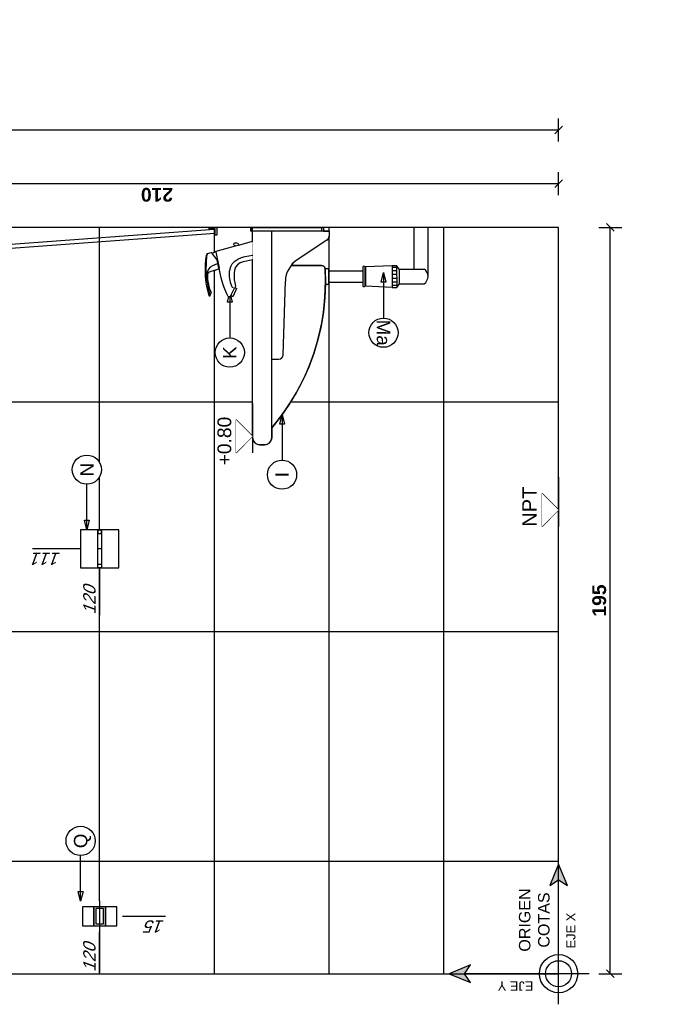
# Model space of a CAD drawing. Extents: x 1 to 126, y -14 to 17.
# Tile 92 of 132: x 70.45 to 72.16, y -0.63 to 1.95. Entities that reach past the tile are written whole.
import ezdxf
from ezdxf.enums import TextEntityAlignment as Align

# ---------------------------------------------------------------- set-up
doc = ezdxf.new("R2010")
doc.units = 0
doc.set_wipeout_variables(frame=1)
doc.header["$PDMODE"] = 3
doc.linetypes.add('HIDDEN2', pattern=[0.1875, 0.125, -0.0625])
for name, color, linetype in [('A-ALBA-0', 9, 'Continuous'), ('A-ANNO-SIMB @ 20', 2, 'Continuous'), ('A-ANNO-SIMB-AXIS @ 20', 1, 'Continuous'), ('A-ANOT-COTA-ACUM', 1, 'Continuous'), ('A-ANOT-COTA-PARC', 1, 'Continuous'), ('A-ANOT-NIVL', 2, 'Continuous'), ('A-ANOT-NIVL @ 20', 2, 'Continuous'), ('A-ANOT-TTEC', 2, 'Continuous'), ('A-EQPM-FIJO', 1, 'Continuous'), ('E-ELEC', 1, 'Continuous')]:
    doc.layers.add(name, color=color, linetype=linetype)
doc.layers.add('A-ALBA-4', color=2, linetype='Continuous', lineweight=25)
doc.styles.add('BIS estudio', font='swissl.ttf')
doc.styles.add('BIS-COTA', font='swissb.ttf')
doc.styles.add('BIS-COTA-ACUM', font='swissi.ttf', dxfattribs={"oblique": 20})
doc.styles.add('BIS-TXT', font='swiss.ttf')
doc.styles.add('E5-10', font='micross.ttf', dxfattribs={"height": 0.015})
doc.styles.add('E5-100', font='micross.ttf')
doc.dimstyles.new('BIS-COTA-ACUM', dxfattribs={"dimscale": 0.9, "dimtxt": 0.0016, "dimasz": 0.001, "dimexe": 0.0035, "dimexo": 0, "dimgap": 0.0005, "dimtad": 1, "dimdec": 1, "dimlfac": 100, "dimrnd": 1, "dimzin": 9, "dimdsep": 46, "dimtxsty": 'BIS-COTA-ACUM', "dimblk1": 'MARK1', "dimblk2": 'MARK2', "dimsah": 1, "dimcen": 0, "dimclrd": 1, "dimclre": 256, "dimclrt": 256, "dimaunit": 1, "dimadec": 0, "dimazin": 0, "dimtfac": 1, "dimtdec": 1, "dimtix": 1, "dimtmove": 2, "dimatfit": 3, "dimldrblk": 'MARK1', "dimfxl": 1, "dimtolj": 1, "dimarcsym": 1})
doc.dimstyles.new('BIS-COTA-PARC', dxfattribs={"dimscale": 0, "dimtxt": 0.0018, "dimasz": 0.001, "dimexe": 0.0015, "dimexo": 0, "dimgap": 0.0005, "dimtad": 1, "dimdec": 0, "dimlfac": 100, "dimzin": 9, "dimdsep": 46, "dimtxsty": 'BIS-COTA', "dimblk": 'OBLIQUE', "dimcen": 2.5, "dimclrd": 256, "dimclre": 251, "dimclrt": 2, "dimadec": 1, "dimazin": 2, "dimtfac": 1, "dimtdec": 0, "dimtix": 1, "dimtmove": 2, "dimatfit": 3, "dimldrblk": 'DOT', "dimfxl": 0.0015, "dimfxlon": 1, "dimtolj": 1, "dimtzin": 0, "dimarcsym": 0})

# ---------------------------------------------------------------- blocks, each defined once
blk = doc.blocks.new('EL-3 LLAVES BIPOLAR')
at = {"linetype": 'ByBlock'}
blk.add_wipeout([(63.9348, 13.8976), (63.9348, 13.9776), (63.8148, 13.9776), (63.8148, 13.8976)], dxfattribs=at)
for points in [[(63.8598, 13.9126), (63.8598, 13.9626), (63.8298, 13.9626), (63.8298, 13.9126)], [(63.8898, 13.9126), (63.8898, 13.9626), (63.8598, 13.9626), (63.8598, 13.9126)], [(63.8847, 13.9177), (63.8847, 13.9576), (63.8648, 13.9576), (63.8648, 13.9177)], [(63.9198, 13.9126), (63.9198, 13.9626), (63.8898, 13.9626), (63.8898, 13.9126)]]:
    blk.add_lwpolyline(points, close=True, dxfattribs=at)
blk = doc.blocks.new('*U54')
blk.add_lwpolyline([(-0.00785, 0), (-0.0066, 0.00031), (-0.0066, -0.00031)], close=True)
blk.add_wipeout([(0, -0.00191), (0.0003, -0.00189), (0.00059, -0.00182), (0.00087, -0.0017), (0.00112, -0.00155), (0.00135, -0.00135), (0.00155, -0.00112), (0.0017, -0.00087), (0.00182, -0.00059), (0.00189, -0.0003), (0.00191, 0), (0.00189, 0.0003), (0.00182, 0.00059), (0.0017, 0.00087), (0.00155, 0.00112), (0.00135, 0.00135), (0.00112, 0.00155), (0.00087, 0.0017), (0.00059, 0.00182), (0.0003, 0.00189), (0, 0.00191), (-0.0003, 0.00189), (-0.00059, 0.00182), (-0.00087, 0.0017), (-0.00112, 0.00155), (-0.00135, 0.00135), (-0.00155, 0.00112), (-0.0017, 0.00087), (-0.00182, 0.00059), (-0.00189, 0.0003), (-0.00191, 0), (-0.00189, -0.0003), (-0.00182, -0.00059), (-0.0017, -0.00087), (-0.00155, -0.00112), (-0.00135, -0.00135), (-0.00112, -0.00155), (-0.00087, -0.0017), (-0.00059, -0.00182), (-0.0003, -0.00189)])
at = {"linetype": 'Continuous'}
blk.add_line((-0.00785, 0), (-0.00191, 0), dxfattribs=at)
blk.add_circle((0, 0), 0.00191)
at = {"color": 1, "linetype": 'Continuous', "style": 'E5-100'}
blk.add_attdef('LETRA', text='', height=0.00175, dxfattribs=at).set_placement((0, 0), align=Align.MIDDLE_CENTER)
blk = doc.blocks.new('BIS-PERC-FA')
blk.add_wipeout([(-0.05, 0.05), (-0.05, -0.05), (0.05, -0.05), (0.05, 0.05)])
blk.add_line((-0.005, 0), (0.005, 0))
for points in [[(-0.05, 0.05), (-0.05, -0.05), (0.05, -0.05), (0.05, 0.05)], [(-0.005, 0.05), (0.005, 0.05), (0.005, -0.05), (-0.005, -0.05)], [(-0.005, 0.05), (0.005, 0.05), (0.005, 0.04), (-0.005, 0.04)], [(-0.005, -0.05), (0.005, -0.05), (0.005, -0.04), (-0.005, -0.04)]]:
    blk.add_lwpolyline(points, close=True)
blk = doc.blocks.new('*U47')
at = {"color": 0, "linetype": 'Continuous'}
blk.add_line((-0.0043, 0), (0.00215, 0), dxfattribs=at)
at = {"color": 0, "linetype": 'Continuous', "ltscale": 5}
blk.add_lwpolyline([(-0.00215, -0.00215), (0.00215, -0.00215), (0, 0), (-0.00215, -0.00215)], dxfattribs=at)
blk.add_wipeout([(0, 0), (0.00215, -0.00215), (-0.00215, -0.00215)])
blk = doc.blocks.new('A-ANNO-DET-EJE')
for points in [[(0, 0.01431), (-0.00116, 0.01151), (0, 0.01228), (0.00116, 0.01151)], [(0.01431, 0), (0.01151, 0.00116), (0.01228, 0), (0.01151, -0.00116)]]:
    blk.add_hatch(color=0).paths.add_polyline_path(points)
at = {"color": 0}
for p, q in [((0, -0.004), (0, 0.01228)), ((-0.004, 0), (0.01228, 0))]:
    blk.add_line(p, q, dxfattribs=at)
for points in [[(0, 0.01431), (-0.00116, 0.01151), (0, 0.01228), (0.00116, 0.01151)], [(0.01431, 0), (0.01151, 0.00116), (0.01228, 0), (0.01151, -0.00116)]]:
    blk.add_lwpolyline(points, close=True, dxfattribs=at)
at = {"color": 0, "ltscale": 1.5}
for radius in [0.0025, 0.0017]:
    blk.add_circle((0, 0), radius, dxfattribs=at)
at = {"color": 0, "insert": (-0.001, 0.0033), "char_height": 0.0012, "width": 0.0117277, "attachment_point": 7, "rotation": 90, "style": 'E5-10'}
blk.add_mtext('{\\fArial|b0|i0|c238|p34;EJE Y}', dxfattribs=at)
at = {"color": 0, "style": 'E5-10'}
for s, insert, char_height, width, attachment_point in [('{\\fArial|b0|i0|c238|p34;ORIGEN\\fArial|b0|i0|c0|p34;\\P\\fArial|b0|i0|c238|p34;COTAS}', (0.00701, 0.00317), 0.0015, 0.0098585, 5), ('{\\fArial|b0|i0|c238|p34;EJE X}', (0.0033, -0.001), 0.0012, 0.0117277, 1)]:
    blk.add_mtext(s, dxfattribs=dict(at, insert=insert, char_height=char_height, width=width, attachment_point=attachment_point))
blk = doc.blocks.new('*U60')
blk.add_lwpolyline([(0.00785, 0), (0.0066, -0.00031), (0.0066, 0.00031)], close=True)
blk.add_wipeout([(0, -0.00191), (0.0003, -0.00189), (0.00059, -0.00182), (0.00087, -0.0017), (0.00112, -0.00155), (0.00135, -0.00135), (0.00155, -0.00112), (0.0017, -0.00087), (0.00182, -0.00059), (0.00189, -0.0003), (0.00191, 0), (0.00189, 0.0003), (0.00182, 0.00059), (0.0017, 0.00087), (0.00155, 0.00112), (0.00135, 0.00135), (0.00112, 0.00155), (0.00087, 0.0017), (0.00059, 0.00182), (0.0003, 0.00189), (0, 0.00191), (-0.0003, 0.00189), (-0.00059, 0.00182), (-0.00087, 0.0017), (-0.00112, 0.00155), (-0.00135, 0.00135), (-0.00155, 0.00112), (-0.0017, 0.00087), (-0.00182, 0.00059), (-0.00189, 0.0003), (-0.00191, 0), (-0.00189, -0.0003), (-0.00182, -0.00059), (-0.0017, -0.00087), (-0.00155, -0.00112), (-0.00135, -0.00135), (-0.00112, -0.00155), (-0.00087, -0.0017), (-0.00059, -0.00182), (-0.0003, -0.00189)])
at = {"linetype": 'Continuous'}
blk.add_line((0.00785, 0), (0.00191, 0), dxfattribs=at)
blk.add_circle((0, 0), 0.00191)
at = {"color": 1, "linetype": 'Continuous', "style": 'E5-100'}
blk.add_attdef('LETRA', text='', height=0.00175, dxfattribs=at).set_placement((0, 0), align=Align.MIDDLE_CENTER)
blk = doc.blocks.new('BIS-LPMR-CO')
blk.add_wipeout([(-0.0097, 0), (0, 0), (0, -0.19), (-0.0097, -0.19), (-0.0097, -0.205), (-0.0231, -0.205), (-0.0241, -0.205), (-0.025, -0.2049), (-0.0259, -0.2047), (-0.0268, -0.2044), (-0.0277, -0.2041), (-0.0285, -0.2037), (-0.0294, -0.2033), (-0.0301, -0.2028), (-0.0309, -0.2022), (-0.0316, -0.2016), (-0.0322, -0.201), (-0.0328, -0.2002), (-0.0334, -0.1995), (-0.085, -0.1215), (-0.0866, -0.1192), (-0.0882, -0.1171), (-0.09, -0.1149), (-0.0918, -0.1129), (-0.0936, -0.1109), (-0.0956, -0.109), (-0.0976, -0.1072), (-0.0997, -0.1055), (-0.0997, -0.1851), (-0.0998, -0.186), (-0.0999, -0.1869), (-0.1001, -0.1877), (-0.1004, -0.1885), (-0.1007, -0.1893), (-0.1012, -0.1901), (-0.1017, -0.1908), (-0.1022, -0.1914), (-0.1028, -0.192), (-0.1035, -0.1926), (-0.1042, -0.1931), (-0.105, -0.1935), (-0.1058, -0.1938), (-0.1066, -0.1941), (-0.1075, -0.1942), (-0.1083, -0.1943), (-0.1092, -0.1944), (-0.1465, -0.1954), (-0.1838, -0.194), (-0.221, -0.1903), (-0.2578, -0.1842), (-0.2942, -0.1758), (-0.33, -0.165), (-0.365, -0.152), (-0.399, -0.1367), (-0.4321, -0.1193), (-0.464, -0.0999), (-0.4945, -0.0784), (-0.5236, -0.055), (-0.5491, -0.055), (-0.5509, -0.0549), (-0.5527, -0.0547), (-0.5544, -0.0543), (-0.5561, -0.0537), (-0.5577, -0.053), (-0.5593, -0.0521), (-0.5608, -0.0511), (-0.5621, -0.05), (-0.5634, -0.0487), (-0.5645, -0.0473), (-0.5655, -0.0459), (-0.5664, -0.0443), (-0.5671, -0.0427), (-0.5677, -0.041), (-0.5681, -0.0392), (-0.5683, -0.0375), (-0.5684, -0.0357), (-0.5684, -0.0243), (-0.5683, -0.0225), (-0.5681, -0.0208), (-0.5677, -0.019), (-0.5671, -0.0173), (-0.5664, -0.0157), (-0.5655, -0.0141), (-0.5645, -0.0127), (-0.5634, -0.0113), (-0.5621, -0.01), (-0.5608, -0.0089), (-0.5593, -0.0079), (-0.5577, -0.007), (-0.5561, -0.0063), (-0.5544, -0.0057), (-0.5527, -0.0053), (-0.5509, -0.0051), (-0.5491, -0.005), (-0.0097, -0.005)])
for p, q in [((-0.0097, -0.205), (-0.0097, 0)), ((0, 0), (-0.0097, 0)), ((-0.5684, -0.0243), (-0.5684, -0.0357)), ((-0.5491, -0.005), (0, -0.005)), ((-0.5491, -0.055), (-0.0097, -0.055)), ((-0.3447, -0.055), (-0.3447, -0.073)), ((-0.3328, -0.0853), (-0.1404, -0.0907)), ((-0.0997, -0.1851), (-0.0997, -0.1055)), ((-0.0334, -0.1995), (-0.085, -0.1215)), ((-0.0097, -0.205), (-0.0231, -0.205)), ((0, -0.185), (-0.0097, -0.185)), ((0, -0.19), (-0.0097, -0.19))]:
    blk.add_line(p, q)
blk.add_lwpolyline([(-0.0097, 0), (0, 0), (0, -0.19), (-0.0097, -0.19), (-0.0097, -0.205), (-0.0231, -0.205), (-0.0241, -0.205), (-0.025, -0.2049), (-0.0259, -0.2047), (-0.0268, -0.2044), (-0.0277, -0.2041), (-0.0285, -0.2037), (-0.0294, -0.2033), (-0.0301, -0.2028), (-0.0309, -0.2022), (-0.0316, -0.2016), (-0.0322, -0.201), (-0.0328, -0.2002), (-0.0334, -0.1995), (-0.085, -0.1215), (-0.0866, -0.1192), (-0.0882, -0.1171), (-0.09, -0.1149), (-0.0918, -0.1129), (-0.0936, -0.1109), (-0.0956, -0.109), (-0.0976, -0.1072), (-0.0997, -0.1055), (-0.0997, -0.1851), (-0.0998, -0.186), (-0.0999, -0.1869), (-0.1001, -0.1877), (-0.1004, -0.1885), (-0.1007, -0.1893), (-0.1012, -0.1901), (-0.1017, -0.1908), (-0.1022, -0.1914), (-0.1028, -0.192), (-0.1035, -0.1926), (-0.1042, -0.1931), (-0.105, -0.1935), (-0.1058, -0.1938), (-0.1066, -0.1941), (-0.1075, -0.1942), (-0.1083, -0.1943), (-0.1092, -0.1944), (-0.1465, -0.1954), (-0.1838, -0.194), (-0.221, -0.1903), (-0.2578, -0.1842), (-0.2942, -0.1758), (-0.33, -0.165), (-0.365, -0.152), (-0.399, -0.1367), (-0.4321, -0.1193), (-0.464, -0.0999), (-0.4945, -0.0784), (-0.5236, -0.055), (-0.5491, -0.055), (-0.5509, -0.0549), (-0.5527, -0.0547), (-0.5544, -0.0543), (-0.5561, -0.0537), (-0.5577, -0.053), (-0.5593, -0.0521), (-0.5608, -0.0511), (-0.5621, -0.05), (-0.5634, -0.0487), (-0.5645, -0.0473), (-0.5655, -0.0459), (-0.5664, -0.0443), (-0.5671, -0.0427), (-0.5677, -0.041), (-0.5681, -0.0392), (-0.5683, -0.0375), (-0.5684, -0.0357), (-0.5684, -0.0243), (-0.5683, -0.0225), (-0.5681, -0.0208), (-0.5677, -0.019), (-0.5671, -0.0173), (-0.5664, -0.0157), (-0.5655, -0.0141), (-0.5645, -0.0127), (-0.5634, -0.0113), (-0.5621, -0.01), (-0.5608, -0.0089), (-0.5593, -0.0079), (-0.5577, -0.007), (-0.5561, -0.0063), (-0.5544, -0.0057), (-0.5527, -0.0053), (-0.5509, -0.0051), (-0.5491, -0.005), (-0.0097, -0.005)], close=True)
for centre, radius, start, end in [((-0.5491, -0.0243), 0.0193, 90, 180), ((-0.5491, -0.0357), 0.0193, 180, 270), ((-0.1441, 0.3878), 0.5832, 229.3995, 273.4272), ((-0.3324, -0.073), 0.0123, 180, 268.3919), ((-0.1423, -0.1594), 0.0687, 33.5117, 88.3919), ((-0.109, -0.1851), 0.00922, 268.5375, 360), ((-0.0231, -0.1927), 0.0123, 213.5117, 270)]:
    blk.add_arc(centre, radius, start, end)
blk.add_wipeout([(-0.0364, -0.005), (-0.0455, 0.0286), (-0.0449, 0.0316), (-0.0449, 0.0319), (-0.0448, 0.0322), (-0.0446, 0.0325), (-0.0444, 0.0327), (-0.0441, 0.0329), (-0.0438, 0.033), (-0.0423, 0.034), (-0.0412, 0.0353), (-0.0405, 0.0369), (-0.0402, 0.0386), (-0.0403, 0.0404), (-0.0408, 0.042), (-0.0419, 0.0433), (-0.0433, 0.0441), (-0.045, 0.0442), (-0.0465, 0.0436), (-0.0477, 0.0425), (-0.0483, 0.041), (-0.0485, 0.0399), (-0.0623, 0.0905), (-0.0624, 0.0907), (-0.0625, 0.0909), (-0.0627, 0.091), (-0.0629, 0.0911), (-0.0632, 0.0912), (-0.0634, 0.0912), (-0.0638, 0.0911), (-0.0643, 0.093), (-0.0651, 0.0949), (-0.0661, 0.0968), (-0.0672, 0.0986), (-0.0685, 0.1002), (-0.0689, 0.1006), (-0.0687, 0.1008), (-0.0667, 0.1023), (-0.066, 0.1028), (-0.0659, 0.1029), (-0.0658, 0.1029), (-0.0658, 0.103), (-0.0658, 0.1031), (-0.0658, 0.1032), (-0.0658, 0.1033), (-0.0685, 0.1132), (-0.0685, 0.1133), (-0.0686, 0.1135), (-0.0687, 0.1136), (-0.0688, 0.1137), (-0.069, 0.1138), (-0.0691, 0.1139), (-0.0729, 0.1151), (-0.0749, 0.1156), (-0.0769, 0.116), (-0.0788, 0.1164), (-0.0808, 0.1167), (-0.0828, 0.117), (-0.0848, 0.1173), (-0.0868, 0.1175), (-0.0888, 0.1176), (-0.0928, 0.1179), (-0.1001, 0.1183), (-0.1074, 0.1185), (-0.1147, 0.1185), (-0.122, 0.1183), (-0.1293, 0.1179), (-0.1365, 0.1173), (-0.1438, 0.1164), (-0.151, 0.1153), (-0.1582, 0.1139), (-0.1653, 0.1123), (-0.1723, 0.1104), (-0.1793, 0.1083), (-0.1797, 0.1081), (-0.1799, 0.1078), (-0.18, 0.1074), (-0.1799, 0.1069), (-0.1796, 0.1066), (-0.1793, 0.1064), (-0.1695, 0.1037), (-0.1693, 0.1037), (-0.1692, 0.1037), (-0.169, 0.1037), (-0.1689, 0.1037), (-0.1688, 0.1038), (-0.1686, 0.1039), (-0.1683, 0.1041), (-0.1677, 0.1044), (-0.1609, 0.1073), (-0.1544, 0.1092), (-0.1478, 0.1107), (-0.1411, 0.1119), (-0.1343, 0.1127), (-0.1276, 0.1132), (-0.1213, 0.1125), (-0.118, 0.1103), (-0.1152, 0.1041), (-0.1133, 0.098), (-0.1137, 0.0979), (-0.1138, 0.0978), (-0.1139, 0.0976), (-0.1139, 0.0975), (-0.1123, 0.0918), (-0.1122, 0.0918), (-0.1121, 0.0917), (-0.1119, 0.0916), (-0.1115, 0.0917), (-0.1096, 0.0845), (-0.1096, 0.0844), (-0.1095, 0.0843), (-0.1094, 0.0842), (-0.1093, 0.0841), (-0.1092, 0.0841), (-0.1091, 0.0841), (-0.107, 0.0845), (-0.1068, 0.0826), (-0.1197, 0.0799), (-0.1319, 0.0768), (-0.15, 0.0716), (-0.1619, 0.0674), (-0.1736, 0.0626), (-0.1793, 0.06), (-0.1805, 0.0591), (-0.1813, 0.0579), (-0.1816, 0.0564), (-0.1813, 0.055), (-0.1805, 0.0537), (-0.1794, 0.0528), (-0.1784, 0.0523), (-0.1806, 0.0472), (-0.1804, 0.0464), (-0.18, 0.0459), (-0.1598, 0.0373), (-0.1592, 0.0374), (-0.1585, 0.0379), (-0.157, 0.0415), (-0.154, 0.04), (-0.1539, 0.0399), (-0.1538, 0.0399), (-0.1537, 0.0399), (-0.1536, 0.0399), (-0.1534, 0.0399), (-0.1533, 0.0399), (-0.1451, 0.0415), (-0.1368, 0.0428), (-0.1285, 0.0435), (-0.1201, 0.0435), (-0.1117, 0.0426), (-0.1039, 0.0398), (-0.0975, 0.0344), (-0.0931, 0.0272), (-0.0902, 0.0194), (-0.0881, 0.0113), (-0.0864, 0.0031), (-0.085, -0.005)])
for p, q in [((-0.1779, 0.1062), (-0.176, 0.1063)), ((-0.176, 0.1063), (-0.1732, 0.1068)), ((-0.1732, 0.1068), (-0.1701, 0.1076)), ((-0.1701, 0.1076), (-0.1667, 0.1085)), ((-0.1652, 0.1059), (-0.1672, 0.1048)), ((-0.1667, 0.1085), (-0.1607, 0.1099)), ((-0.1626, 0.107), (-0.1652, 0.1059)), ((-0.1562, 0.1091), (-0.1626, 0.107)), ((-0.1607, 0.1099), (-0.1547, 0.1111)), ((-0.1496, 0.1107), (-0.1562, 0.1091)), ((-0.1547, 0.1111), (-0.1486, 0.1122)), ((-0.1429, 0.112), (-0.1496, 0.1107)), ((-0.1486, 0.1122), (-0.1424, 0.1132)), ((-0.1361, 0.113), (-0.1429, 0.112)), ((-0.1424, 0.1132), (-0.1363, 0.1141)), ((-0.1363, 0.1141), (-0.1301, 0.1148)), ((-0.1293, 0.1137), (-0.1361, 0.113)), ((-0.1301, 0.1148), (-0.1238, 0.1154)), ((-0.1225, 0.1139), (-0.1293, 0.1137)), ((-0.1238, 0.1154), (-0.1176, 0.1158)), ((-0.1157, 0.1129), (-0.1225, 0.1139)), ((-0.1176, 0.1158), (-0.1113, 0.116)), ((-0.1094, 0.1103), (-0.1157, 0.1129)), ((-0.1113, 0.116), (-0.1051, 0.116)), ((-0.1042, 0.1059), (-0.1094, 0.1103)), ((-0.1051, 0.116), (-0.0988, 0.1158)), ((-0.1005, 0.1001), (-0.1042, 0.1059)), ((-0.0988, 0.1158), (-0.0925, 0.1155)), ((-0.0925, 0.1155), (-0.0865, 0.1152)), ((-0.0865, 0.1152), (-0.0808, 0.1148)), ((-0.0808, 0.1148), (-0.0759, 0.1143)), ((-0.0759, 0.1143), (-0.0719, 0.1138)), ((-0.0719, 0.1138), (-0.0694, 0.1133)), ((-0.1133, 0.098), (-0.1115, 0.0917)), ((-0.0851, 0.0888), (-0.107, 0.0845)), ((-0.0638, 0.0911), (-0.1068, 0.0826)), ((-0.0978, 0.0937), (-0.1005, 0.1001)), ((-0.0955, 0.0872), (-0.0978, 0.0937)), ((-0.0689, 0.1006), (-0.0851, 0.0888)), ((-0.1784, 0.0523), (-0.157, 0.0415)), ((-0.1489, 0.0511), (-0.1442, 0.0527)), ((-0.1442, 0.0527), (-0.1393, 0.0537)), ((-0.1393, 0.0537), (-0.1344, 0.0547)), ((-0.1344, 0.0547), (-0.1294, 0.0551)), ((-0.1294, 0.0551), (-0.1245, 0.0555)), ((-0.1245, 0.0555), (-0.1195, 0.0553)), ((-0.1195, 0.0553), (-0.1144, 0.055)), ((-0.1144, 0.055), (-0.1096, 0.0539)), ((-0.1096, 0.0539), (-0.1047, 0.0528)), ((-0.1047, 0.0528), (-0.1002, 0.0506)), ((-0.1581, 0.0447), (-0.1569, 0.0473)), ((-0.1569, 0.0473), (-0.1537, 0.0495)), ((-0.1537, 0.0495), (-0.1489, 0.0511)), ((-0.1002, 0.0506), (-0.0957, 0.0484)), ((-0.0957, 0.0484), (-0.0882, 0.0417)), ((-0.0882, 0.0417), (-0.0828, 0.0333)), ((-0.0828, 0.0333), (-0.0789, 0.024)), ((-0.0485, 0.0399), (-0.0455, 0.0286)), ((-0.0789, 0.024), (-0.0762, 0.0144)), ((-0.0762, 0.0144), (-0.0742, 0.0045)), ((-0.0742, 0.0045), (-0.0726, -0.0048))]:
    blk.add_line(p, q)
blk.add_lwpolyline([(-0.085, -0.005), (-0.0864, 0.0031), (-0.0881, 0.0113), (-0.0902, 0.0194), (-0.0931, 0.0272), (-0.0975, 0.0344), (-0.1039, 0.0398), (-0.1117, 0.0426), (-0.1201, 0.0435), (-0.1285, 0.0435), (-0.1368, 0.0428), (-0.1451, 0.0415), (-0.1533, 0.0399), (-0.1534, 0.0399), (-0.1536, 0.0399), (-0.1537, 0.0399), (-0.1538, 0.0399), (-0.1539, 0.0399), (-0.154, 0.04), (-0.157, 0.0415), (-0.1585, 0.0379), (-0.1592, 0.0374), (-0.1598, 0.0373), (-0.18, 0.0459), (-0.1804, 0.0464), (-0.1806, 0.0472), (-0.1784, 0.0523), (-0.1794, 0.0528), (-0.1805, 0.0537), (-0.1813, 0.055), (-0.1816, 0.0564), (-0.1813, 0.0579), (-0.1805, 0.0591), (-0.1793, 0.06), (-0.1736, 0.0626), (-0.1619, 0.0674), (-0.15, 0.0716), (-0.1319, 0.0768), (-0.1197, 0.0799), (-0.1068, 0.0826), (-0.107, 0.0845), (-0.1091, 0.0841), (-0.1092, 0.0841), (-0.1093, 0.0841), (-0.1094, 0.0842), (-0.1095, 0.0843), (-0.1096, 0.0844), (-0.1096, 0.0845), (-0.1115, 0.0917), (-0.1119, 0.0916), (-0.1121, 0.0917), (-0.1122, 0.0918), (-0.1123, 0.0918), (-0.1139, 0.0975), (-0.1139, 0.0976), (-0.1138, 0.0978), (-0.1137, 0.0979), (-0.1133, 0.098), (-0.1152, 0.1041), (-0.118, 0.1103), (-0.1213, 0.1125), (-0.1276, 0.1132), (-0.1343, 0.1127), (-0.1411, 0.1119), (-0.1478, 0.1107), (-0.1544, 0.1092), (-0.1609, 0.1073), (-0.1677, 0.1044), (-0.1683, 0.1041), (-0.1686, 0.1039), (-0.1688, 0.1038), (-0.1689, 0.1037), (-0.169, 0.1037), (-0.1692, 0.1037), (-0.1693, 0.1037), (-0.1695, 0.1037), (-0.1793, 0.1064), (-0.1796, 0.1066), (-0.1799, 0.1069), (-0.18, 0.1074), (-0.1799, 0.1078), (-0.1797, 0.1081), (-0.1793, 0.1083), (-0.1723, 0.1104), (-0.1653, 0.1123), (-0.1582, 0.1139), (-0.151, 0.1153), (-0.1438, 0.1164), (-0.1365, 0.1173), (-0.1293, 0.1179), (-0.122, 0.1183), (-0.1147, 0.1185), (-0.1074, 0.1185), (-0.1001, 0.1183), (-0.0928, 0.1179), (-0.0888, 0.1176), (-0.0868, 0.1175), (-0.0848, 0.1173), (-0.0828, 0.117), (-0.0808, 0.1167), (-0.0788, 0.1164), (-0.0769, 0.116), (-0.0749, 0.1156), (-0.0729, 0.1151), (-0.0691, 0.1139), (-0.069, 0.1138), (-0.0688, 0.1137), (-0.0687, 0.1136), (-0.0686, 0.1135), (-0.0685, 0.1133), (-0.0685, 0.1132), (-0.0658, 0.1033), (-0.0658, 0.1032), (-0.0658, 0.1031), (-0.0658, 0.103), (-0.0658, 0.1029), (-0.0659, 0.1029), (-0.066, 0.1028), (-0.0667, 0.1023), (-0.0687, 0.1008), (-0.0689, 0.1006), (-0.0685, 0.1002), (-0.0672, 0.0986), (-0.0661, 0.0968), (-0.0651, 0.0949), (-0.0643, 0.093), (-0.0638, 0.0911), (-0.0634, 0.0912), (-0.0632, 0.0912), (-0.0629, 0.0911), (-0.0627, 0.091), (-0.0625, 0.0909), (-0.0624, 0.0907), (-0.0623, 0.0905), (-0.0485, 0.0399), (-0.0483, 0.041), (-0.0477, 0.0425), (-0.0465, 0.0436), (-0.045, 0.0442), (-0.0433, 0.0441), (-0.0419, 0.0433), (-0.0408, 0.042), (-0.0403, 0.0404), (-0.0402, 0.0386), (-0.0405, 0.0369), (-0.0412, 0.0353), (-0.0423, 0.034), (-0.0438, 0.033), (-0.0441, 0.0329), (-0.0444, 0.0327), (-0.0446, 0.0325), (-0.0448, 0.0322), (-0.0449, 0.0319), (-0.0449, 0.0316), (-0.0455, 0.0286), (-0.0364, -0.005)])
blk = doc.blocks.new('_Oblique')
at = {"color": 0, "lineweight": -2}
blk.add_line((-0.5, -0.5), (0.5, 0.5), dxfattribs=at)
blk = doc.blocks.new('*D363')
at = {"layer": 'A-ANOT-COTA-PARC', "color": 251, "lineweight": -2, "transparency": 16777216}
for p, q in [((71.9668, 1.404), (72.0268, 1.404)), ((71.9668, -0.546), (72.0268, -0.546))]:
    blk.add_line(p, q, dxfattribs=at)
at = {"layer": 'A-ANOT-COTA-PARC', "lineweight": -2, "transparency": 16777216}
blk.add_line((71.9968, -0.546), (71.9968, 1.404), dxfattribs=at)
at = {"layer": 'Defpoints', "color": 0, "transparency": 16777216}
for p in [(71.8617, 1.404), (71.9968, 1.404), (71.8617, -0.546)]:
    blk.add_point(p, dxfattribs=at)
at = {"layer": 'A-ANOT-COTA-PARC', "lineweight": -2, "transparency": 16777216, "xscale": 0.02, "yscale": 0.02, "zscale": 0.02}
for p, rotation in [((71.9968, 1.404), 90), ((71.9968, -0.546), 270)]:
    blk.add_blockref('_Oblique', p, dxfattribs=dict(at, rotation=rotation))
at = {"layer": 'A-ANOT-COTA-PARC', "color": 2, "transparency": 16777216, "insert": (71.9682, 0.429), "char_height": 0.036, "attachment_point": 5, "rotation": 90, "style": 'BIS-COTA'}
blk.add_mtext('\\A1;195', dxfattribs=at)
blk = doc.blocks.new('_Dot')
at = {"color": 0, "linetype": 'ByBlock', "lineweight": -2}
blk.add_line((-0.5, 0), (-1, 0), dxfattribs=at)
at = {"color": 0, "linetype": 'ByBlock', "const_width": 0.5}
blk.add_lwpolyline([(-0.25, 0, 1), (0.25, 0, 1)], format="xyb", close=True, dxfattribs=at)
blk = doc.blocks.new('*D364')
at = {"layer": 'A-ANOT-COTA-ACUM', "lineweight": -2, "transparency": 16777216}
blk.add_line((70.6617, -0.356), (70.6617, -0.5431), dxfattribs=at)
at = {"layer": 'Defpoints', "color": 0, "transparency": 16777216}
for p in [(70.6617, -0.356), (70.6617, -0.4547), (71.9417, -0.546)]:
    blk.add_point(p, dxfattribs=at)
at = {"layer": 'A-ANOT-COTA-ACUM', "transparency": 16777216, "insert": (70.6352, -0.5039), "char_height": 0.032, "attachment_point": 5, "rotation": 90, "style": 'BIS-COTA-ACUM'}
blk.add_mtext('\\A1;120', dxfattribs=at)
blk = doc.blocks.new('MARK1')
at = {"color": 0}
for p, q in [((1, 0), (-1, 0)), ((0, 1.5), (0, -1.5))]:
    blk.add_line(p, q, dxfattribs=at)
blk.add_lwpolyline([(0.5, 0.5), (-0.5, -0.5)], dxfattribs=at)
blk = doc.blocks.new('MARK2')
at = {"color": 0}
for p, q in [((1, 0), (-1, 0)), ((0, 1.5), (0, -1.5))]:
    blk.add_line(p, q, dxfattribs=at)
blk.add_lwpolyline([(0.5, 0.5), (-0.5, -0.5)], dxfattribs=at)
blk = doc.blocks.new('*D365')
at = {"layer": 'A-ANOT-COTA-ACUM', "lineweight": -2, "transparency": 16777216}
blk.add_line((70.7217, -0.396), (70.834, -0.396), dxfattribs=at)
at = {"layer": 'Defpoints', "color": 0, "transparency": 16777216}
for p in [(70.7217, -0.396), (70.7704, -0.396), (71.9417, -0.546)]:
    blk.add_point(p, dxfattribs=at)
at = {"layer": 'A-ANOT-COTA-ACUM', "transparency": 16777216, "insert": (70.8072, -0.4225), "char_height": 0.032, "attachment_point": 5, "rotation": 180, "style": 'BIS-COTA-ACUM'}
blk.add_mtext('\\A1;15', dxfattribs=at)
blk = doc.blocks.new('*D366')
at = {"layer": 'A-ANOT-COTA-ACUM', "lineweight": -2, "transparency": 16777216}
blk.add_line((70.6117, 0.564), (70.4863, 0.564), dxfattribs=at)
at = {"layer": 'Defpoints', "color": 0, "transparency": 16777216}
for p in [(70.5706, 0.564), (70.6117, 0.564), (71.9417, -0.546)]:
    blk.add_point(p, dxfattribs=at)
at = {"layer": 'A-ANOT-COTA-ACUM', "transparency": 16777216, "insert": (70.5235, 0.538), "char_height": 0.032, "attachment_point": 5, "rotation": 180, "style": 'BIS-COTA-ACUM'}
blk.add_mtext('\\A1;111', dxfattribs=at)
blk = doc.blocks.new('*D367')
at = {"layer": 'A-ANOT-COTA-ACUM', "lineweight": -2, "transparency": 16777216}
blk.add_line((70.6617, 0.514), (70.6617, 0.3905), dxfattribs=at)
at = {"layer": 'Defpoints', "color": 0, "transparency": 16777216}
for p in [(70.6617, 0.514), (70.6617, 0.4789), (71.9417, -0.546)]:
    blk.add_point(p, dxfattribs=at)
at = {"layer": 'A-ANOT-COTA-ACUM', "transparency": 16777216, "insert": (70.6352, 0.4297), "char_height": 0.032, "attachment_point": 5, "rotation": 90, "style": 'BIS-COTA-ACUM'}
blk.add_mtext('\\A1;120', dxfattribs=at)
blk = doc.blocks.new('*D239')
at = {"layer": 'A-ANOT-COTA-PARC', "color": 251, "lineweight": -2, "transparency": 16777216}
for p, q in [((69.7617, 1.488), (69.7617, 1.548)), ((71.8617, 1.488), (71.8617, 1.548))]:
    blk.add_line(p, q, dxfattribs=at)
at = {"layer": 'A-ANOT-COTA-PARC', "lineweight": -2, "transparency": 16777216}
blk.add_line((71.8617, 1.518), (69.7617, 1.518), dxfattribs=at)
at = {"layer": 'Defpoints', "color": 0, "transparency": 16777216}
for p in [(69.7617, 1.518), (69.7617, 1.404), (71.8617, 1.404)]:
    blk.add_point(p, dxfattribs=at)
at = {"layer": 'A-ANOT-COTA-PARC', "lineweight": -2, "transparency": 16777216, "xscale": 0.02, "yscale": 0.02, "zscale": 0.02, "rotation": 180}
blk.add_blockref('_Oblique', (69.7617, 1.518), dxfattribs=at)
at = {"layer": 'A-ANOT-COTA-PARC', "lineweight": -2, "transparency": 16777216, "xscale": 0.02, "yscale": 0.02, "zscale": 0.02}
blk.add_blockref('_Oblique', (71.8617, 1.518), dxfattribs=at)
at = {"layer": 'A-ANOT-COTA-PARC', "color": 2, "transparency": 16777216, "insert": (70.8117, 1.4895), "char_height": 0.036, "attachment_point": 5, "rotation": 180, "style": 'BIS-COTA'}
blk.add_mtext('\\A1;210', dxfattribs=at)
blk = doc.blocks.new('*D242')
at = {"layer": 'A-ANOT-COTA-PARC', "color": 251, "lineweight": -2, "transparency": 16777216}
for p, q in [((68.8651, 1.6286), (68.8651, 1.6886)), ((71.8617, 1.6286), (71.8617, 1.6886))]:
    blk.add_line(p, q, dxfattribs=at)
at = {"layer": 'A-ANOT-COTA-PARC', "lineweight": -2, "transparency": 16777216}
blk.add_line((68.8651, 1.6586), (71.8617, 1.6586), dxfattribs=at)
at = {"layer": 'Defpoints', "color": 0, "transparency": 16777216}
for p in [(71.8617, 1.6586), (68.8651, 1.419), (71.8617, 1.404)]:
    blk.add_point(p, dxfattribs=at)
at = {"layer": 'A-ANOT-COTA-PARC', "lineweight": -2, "transparency": 16777216, "xscale": 0.02, "yscale": 0.02, "zscale": 0.02, "rotation": 180}
blk.add_blockref('_Oblique', (68.8651, 1.6586), dxfattribs=at)
at = {"layer": 'A-ANOT-COTA-PARC', "lineweight": -2, "transparency": 16777216, "xscale": 0.02, "yscale": 0.02, "zscale": 0.02}
blk.add_blockref('_Oblique', (71.8617, 1.6586), dxfattribs=at)
at = {"layer": 'A-ANOT-COTA-PARC', "color": 2, "transparency": 16777216, "insert": (70.3634, 1.6301), "char_height": 0.036, "attachment_point": 5, "rotation": 180, "style": 'BIS-COTA'}
blk.add_mtext('\\A1;300', dxfattribs=at)
blk = doc.blocks.new('*D521')
at = {"layer": 'A-ANOT-COTA-ACUM', "lineweight": -2, "transparency": 16777216}
blk.add_line((62.0472, 0.7132), (62.0472, 0.8249), dxfattribs=at)
at = {"layer": 'Defpoints', "color": 0, "transparency": 16777216}
for p in [(73.7613, 1.9466), (62.0472, 0.7564), (62.0472, 0.7132)]:
    blk.add_point(p, dxfattribs=at)
at = {"layer": 'A-ANOT-COTA-ACUM', "transparency": 16777216, "insert": (62.0737, 0.7957), "char_height": 0.032, "attachment_point": 5, "rotation": 270, "style": 'BIS-COTA-ACUM'}
blk.add_mtext('\\A1;25', dxfattribs=at)

msp = doc.modelspace()

# ---------------------------------------------------------------- hatches: boundary and pattern name
at = {"layer": 'A-ALBA-0'}
h = msp.add_hatch(dxfattribs=at)
h.set_pattern_fill('_USER', color=256, scale=0.3, angle=270, pattern_type=0)
h.set_pattern_definition([(270, (69.76165, -0.33602), (0.3, -4e-16), [])])
h.paths.add_polyline_path([(71.8617, 1.404), (69.7617, 1.404), (69.7567, -0.546), (71.8567, -0.546)])
h = msp.add_hatch(dxfattribs=at)
h.set_pattern_fill('_USER', color=256, scale=0.6, angle=90, pattern_type=0)
h.set_pattern_definition([(180, (47.8509, 71.1477), (-8e-16, -0.6), [])])
h.paths.add_polyline_path([(71.8617, 1.404), (69.7617, 1.404), (69.7617, -0.546), (71.8617, -0.546)])

# ---------------------------------------------------------------- linework, layer by layer
at = {"layer": 'A-ALBA-4'}
msp.add_lwpolyline([(69.0214, -0.561), (69.7517, -0.561), (69.7517, -0.546), (71.8617, -0.546), (71.8617, 1.404), (69.7617, 1.404), (69.7617, 1.419), (68.8651, 1.419)], close=True, dxfattribs=at)
at = {"layer": 'A-EQPM-FIJO', "linetype": 'Continuous'}
for p, q in [((71.4844, 1.2946), (71.4844, 1.404)), ((71.5205, 1.2757), (71.5205, 1.404)), ((71.3499, 1.3007), (71.3499, 1.2507)), ((71.3553, 1.3013), (71.3553, 1.2501)), ((71.3566, 1.3013), (71.4269, 1.3041)), ((71.3566, 1.3013), (71.3566, 1.2501)), ((71.4269, 1.3041), (71.4383, 1.3042)), ((71.4269, 1.3041), (71.4269, 1.2472)), ((71.4269, 1.2998), (71.4384, 1.2998)), ((71.4269, 1.2914), (71.4384, 1.2914)), ((71.4383, 1.3041), (71.4384, 1.2472)), ((71.4447, 1.2946), (71.4383, 1.3041)), ((71.4447, 1.2946), (71.4447, 1.2567)), ((71.4447, 1.2946), (71.5099, 1.2946)), ((71.4269, 1.2814), (71.4384, 1.2814)), ((71.4269, 1.2714), (71.4384, 1.2714)), ((71.4269, 1.2614), (71.4384, 1.2614)), ((71.4269, 1.2472), (71.3566, 1.2501)), ((71.4269, 1.2532), (71.4384, 1.2532)), ((71.4269, 1.2472), (71.4384, 1.2472)), ((71.4269, 1.2472), (71.4383, 1.2472)), ((71.4447, 1.2567), (71.4383, 1.2472)), ((71.4447, 1.2567), (71.5099, 1.2567))]:
    msp.add_line(p, q, dxfattribs=at)
for centre, radius, start, end in [((71.3528, 1.2989), 0.00338, 43.0834, 149.5216), ((71.4982, 1.2757), 0.0223, 301.621, 58.379), ((71.3528, 1.2524), 0.00338, 210.4784, 316.9166)]:
    msp.add_arc(centre, radius, start, end, dxfattribs=at)

# ---------------------------------------------------------------- block references
at = {"layer": 'A-ANNO-SIMB-AXIS @ 20', "xscale": 20, "yscale": 20, "zscale": 20, "rotation": 89.99999999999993}
msp.add_blockref('A-ANNO-DET-EJE', (71.8617, -0.546), dxfattribs=at)

# ---------------------------------------------------------------- texts
at = {"layer": 'A-ANOT-NIVL', "color": 2, "insert": (71.7855, 0.674), "char_height": 0.0375, "attachment_point": 5, "rotation": 90, "style": 'BIS estudio'}
msp.add_mtext('\\A1;NPT', dxfattribs=at)

# ---------------------------------------------------------------- next in the draw order: block references
at = {"layer": 'A-ANNO-SIMB @ 20', "linetype": 'Continuous', "xscale": 20, "yscale": 20, "zscale": 20}
for name, p, rotation, values in [('*U60', (71.0021, 1.0769), 89.99999999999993, {'LETRA': 'K'}), ('*U54', (71.1387, 0.7578), 269.9999999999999, {'LETRA': 'I'}), ('*U54', (70.6284, 0.7709), 89.99999999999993, {'LETRA': 'N'})]:
    msp.add_blockref(name, p, dxfattribs=dict(at, rotation=rotation)).add_auto_attribs(values)
at = {"layer": 'A-ANOT-NIVL @ 20', "xscale": 20, "yscale": 20, "zscale": 20, "rotation": 270.0000000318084}
msp.add_blockref('*U47', (71.8617, 0.6657), dxfattribs=at)
at = {"layer": 'E-ELEC', "linetype": 'HIDDEN2'}
msp.add_blockref('EL-3 LLAVES BIPOLAR', (6.7869, -14.3337), dxfattribs=at)

# ---------------------------------------------------------------- next in the draw order: block references
at = {"layer": 'A-ANNO-SIMB @ 20', "linetype": 'Continuous', "xscale": 20, "yscale": 20, "zscale": 20, "rotation": 89.99999999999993}
msp.add_blockref('*U54', (70.6121, -0.1991), dxfattribs=at).add_auto_attribs({'LETRA': 'Q'})
at = {"layer": 'A-EQPM-FIJO', "linetype": 'Continuous', "rotation": 89.99999999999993}
msp.add_blockref('BIS-LPMR-CO', (71.0567, 1.404), dxfattribs=at)
at = {"layer": 'A-EQPM-FIJO', "rotation": 179.9999999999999}
msp.add_blockref('BIS-PERC-FA', (70.6617, 0.564), dxfattribs=at)

# ---------------------------------------------------------------- next in the draw order: dimensions: what is measured, and where the dimension line sits
at = {"layer": 'A-ANOT-COTA-ACUM'}
dim = msp.add_ordinate_dim(feature_location=(70.7217, -0.396), offset=(0.0488, 0), dtype=1, origin=(71.9417, -0.546), dimstyle='BIS-COTA-ACUM', override={"dimscale": 0, "dimtix": 1, "dimtofl": 1, "dimtmove": 2, "dimatfit": 3}, dxfattribs=at)
dim.commit()
dim.dimension.update_dxf_attribs({"geometry": '*D365', "text_midpoint": (70.8072, -0.4225)})
at = {"layer": 'A-ANOT-COTA-PARC'}
dim = msp.add_linear_dim(base=(71.9968, 1.404), p1=(71.8617, -0.546), p2=(71.8617, 1.404), angle=90, dimstyle='BIS-COTA-PARC', override={"dimscale": 0, "dimtix": 1, "dimtofl": 1, "dimtmove": 2, "dimatfit": 3}, dxfattribs=at)
dim.commit()
dim.dimension.update_dxf_attribs({"geometry": '*D363', "text_midpoint": (71.9682, 0.429)})

# ---------------------------------------------------------------- next in the draw order: linework, layer by layer
at = {"layer": 'A-EQPM-FIJO'}
for p, q in [((69.7655, 1.3108), (70.9622, 1.3992)), ((69.7662, 1.3008), (70.963, 1.3892)), ((70.9485, 1.404), (70.9485, 1.3992)), ((70.9622, 1.3992), (70.963, 1.3892)), ((70.9685, 1.404), (70.9685, 1.384))]:
    msp.add_line(p, q, dxfattribs=at)
at = {"layer": 'A-EQPM-FIJO', "linetype": 'Continuous'}
for p, q in [((71.2515, 1.2964), (71.2515, 1.2558)), ((71.2515, 1.2964), (71.2605, 1.2964)), ((71.2605, 1.2964), (71.2605, 1.2558)), ((71.2605, 1.2908), (71.3499, 1.2908)), ((71.2515, 1.2614), (71.2515, 1.2558)), ((71.2515, 1.2558), (71.2605, 1.2558)), ((71.2605, 1.2605), (71.3499, 1.2605))]:
    msp.add_line(p, q, dxfattribs=at)
at = {"layer": 'A-EQPM-FIJO'}
for points in [[(70.9637, 1.3992), (70.9485, 1.3992), (70.9485, 1.404), (70.9685, 1.404), (70.9685, 1.3992)], [(70.9637, 1.404), (70.9685, 1.404), (70.9685, 1.384), (70.9637, 1.384), (70.9637, 1.3992)]]:
    msp.add_lwpolyline(points, dxfattribs=at)

# ---------------------------------------------------------------- next in the draw order: block references
at = {"layer": 'A-ANOT-NIVL @ 20', "xscale": 20, "yscale": 20, "zscale": 20, "rotation": 270.0000000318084}
msp.add_blockref('*U47', (71.0617, 0.858), dxfattribs=at)

# ---------------------------------------------------------------- next in the draw order: dimensions: what is measured, and where the dimension line sits
at = {"layer": 'A-ANOT-COTA-ACUM'}
dim = msp.add_ordinate_dim(feature_location=(70.6117, 0.564), offset=(-0.041, 0), dtype=1, origin=(71.9417, -0.546), dimstyle='BIS-COTA-ACUM', override={"dimscale": 0, "dimtix": 1, "dimtofl": 1, "dimtmove": 2, "dimatfit": 3}, dxfattribs=at)
dim.commit()
dim.dimension.update_dxf_attribs({"geometry": '*D366', "text_midpoint": (70.5235, 0.538)})
for feature_location, offset, picture, middle in [((70.6617, 0.514), (0, -0.0351), '*D367', (70.6352, 0.4297)), ((70.6617, -0.356), (0, -0.0987), '*D364', (70.6352, -0.5039))]:
    dim = msp.add_ordinate_dim(feature_location=feature_location, offset=offset, dtype=0, origin=(71.9417, -0.546), text='120', dimstyle='BIS-COTA-ACUM', override={"dimscale": 0, "dimtix": 1, "dimtofl": 1, "dimtmove": 2, "dimatfit": 3}, dxfattribs=at)
    dim.commit()
    dim.dimension.update_dxf_attribs({"geometry": picture, "text_midpoint": middle})
at = {"layer": 'A-ANOT-COTA-PARC'}
dim = msp.add_linear_dim(base=(71.8617, 1.6586), p1=(68.8651, 1.419), p2=(71.8617, 1.404), angle=180, dimstyle='BIS-COTA-PARC', dxfattribs=at)
dim.commit()
dim.dimension.update_dxf_attribs({"geometry": '*D242', "text_midpoint": (70.3634, 1.6301)})
dim = msp.add_linear_dim(base=(69.7617, 1.518), p1=(71.8617, 1.404), p2=(69.7617, 1.404), angle=180, dimstyle='BIS-COTA-PARC', override={"dimscale": 0, "dimtix": 1, "dimtofl": 1, "dimtmove": 2, "dimatfit": 3}, dxfattribs=at)
dim.commit()
dim.dimension.update_dxf_attribs({"geometry": '*D239', "text_midpoint": (70.8117, 1.4895)})

# ---------------------------------------------------------------- next in the draw order: texts
at = {"layer": 'A-ANOT-TTEC', "insert": (71.0063, 0.782), "char_height": 0.036, "attachment_point": 7, "rotation": 90, "style": 'BIS-TXT'}
msp.add_mtext_dynamic_manual_height_columns('+0.80', width=0.605992, gutter_width=0.025, heights=[0], dxfattribs=at)

# ---------------------------------------------------------------- next in the draw order: dimensions: what is measured, and where the dimension line sits
at = {"layer": 'A-ANOT-COTA-ACUM'}
dim = msp.add_ordinate_dim(feature_location=(62.0472, 0.7132), offset=(0, 0.0432), dtype=0, origin=(73.7613, 1.9466), text='25', dimstyle='BIS-COTA-ACUM', override={"dimscale": 0, "dimtix": 1, "dimtofl": 1, "dimtmove": 2, "dimatfit": 3}, dxfattribs=at)
dim.commit()
dim.dimension.update_dxf_attribs({"geometry": '*D521', "text_midpoint": (62.0737, 0.7957)})

# ---------------------------------------------------------------- next in the draw order: block references
at = {"layer": 'A-ANNO-SIMB @ 20', "linetype": 'Continuous', "xscale": 20, "yscale": 20, "zscale": 20, "rotation": 269.9999999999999}
msp.add_blockref('*U54', (71.4039, 1.1288), dxfattribs=at).add_auto_attribs({'LETRA': 'Ma'})

doc.saveas('drawing.dxf')
